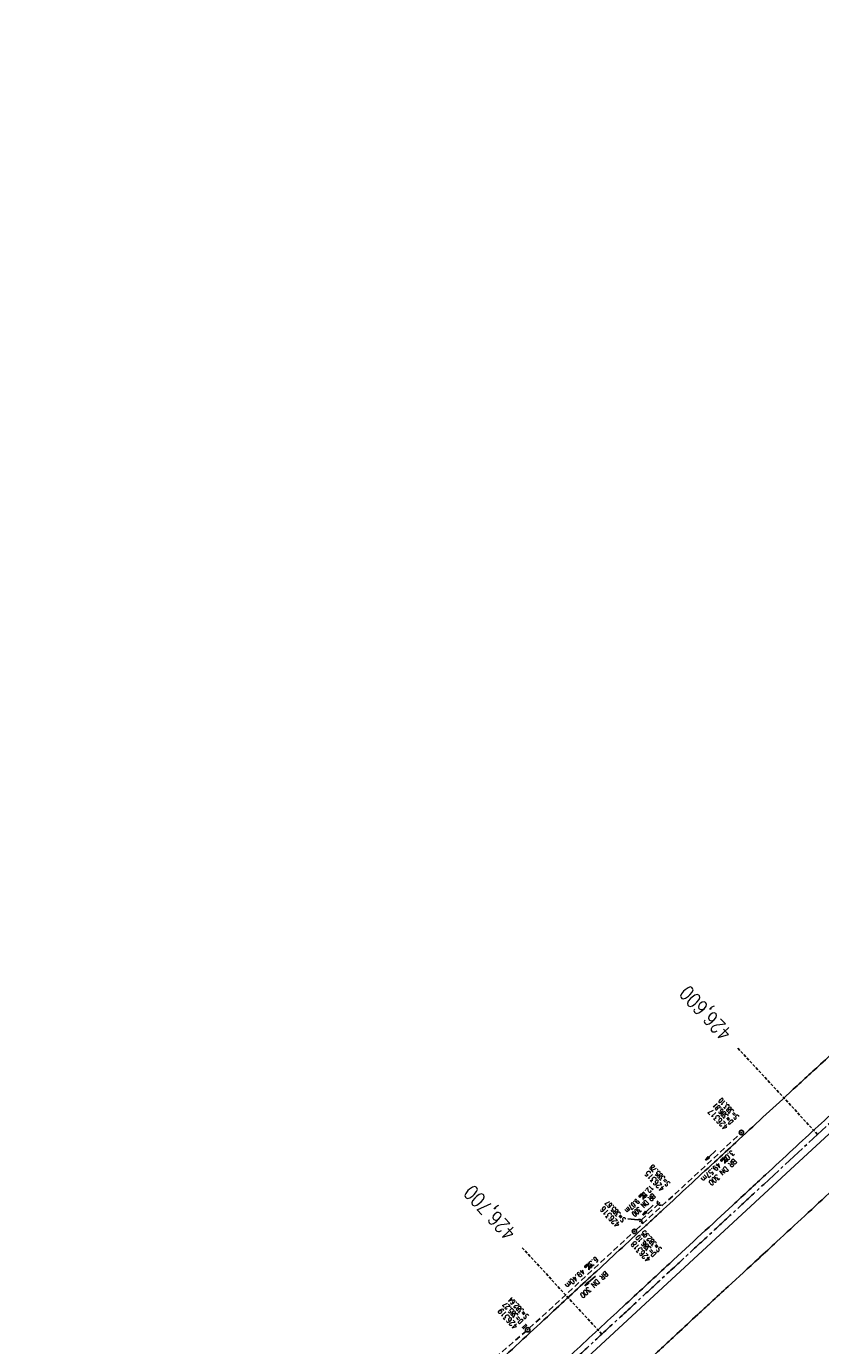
# Model space of a CAD drawing. Extents: x 450316 to 454644, y 428795 to 436505.
# Tile 69 of 256: x 453197 to 453467, y 431279 to 431728. Entities that reach past the tile are written whole.
import ezdxf
from ezdxf.enums import TextEntityAlignment as Align

# ---------------------------------------------------------------- set-up
doc = ezdxf.new("R2010")
doc.units = 0
doc.header["$LTSCALE"] = 2
doc.header["$MEASUREMENT"] = 0
for name, pattern in [('ACHSE', [5.5, 4, -0.5, 0.5, -0.5]), ('GESTRICH-X2', [1.5, 1, -0.5]), ('GESTRICHELT', [0.75, 0.5, -0.25])]:
    doc.linetypes.add(name, pattern=pattern)
doc.layers.get('0').update_dxf_attribs({"linetype": 'CONTINUOUS'})
for name, color, linetype in [('ACHSETOP', 1, 'ACHSE'), ('FBR', 8, 'CONTINUOUS'), ('HEKTOM', 1, 'GESTRICHELT'), ('KANAL', 7, 'GESTRICH-X2'), ('PFEIL', 7, 'CONTINUOUS'), ('SCHACHTNR', 6, 'CONTINUOUS'), ('SCHSYMBOL', 7, 'CONTINUOUS'), ('TEXTO', 4, 'CONTINUOUS'), ('TEXTU', 4, 'CONTINUOUS')]:
    doc.layers.add(name, color=color, linetype=linetype)
doc.styles.add('ROMANS', font='romans.shx', dxfattribs={"width": 0.8})

# ---------------------------------------------------------------- blocks, each defined once
blk = doc.blocks.new('GST')
at = {"color": 0}
blk.add_circle((0, 0), 0.75, dxfattribs=at)
blk.add_point((0, 0), dxfattribs=at)
blk = doc.blocks.new('17')
blk.add_lwpolyline([(-0.76, -1.22), (0.75, -1.22), (0.75, -1.8), (-0.76, -1.8)], close=True)
blk.add_blockref('GST', (0, 0))
blk = doc.blocks.new('PROM')
blk.add_line((1.57, 1.82), (0.02, 0.02))
for centre, radius in [((0.32, 1.51), 0.317), ((0.94, 0.29), 0.283), ((1.64, 0.29), 0.283)]:
    blk.add_circle(centre, radius)
blk.add_arc((0.99, 2.68), 1.03, 239.1414, 303.3549)
blk = doc.blocks.new('PFEIL2')
at = {"color": 0}
for p, q in [((0.88, 0), (-2.4, -0.01)), ((0.88, -0.27), (0.88, 0.28)), ((0.88, 0.28), (2.43, 0.01)), ((0.91, 0.27), (0.88, 0.26)), ((0.97, 0.26), (0.88, 0.25)), ((1.02, 0.25), (0.88, 0.23)), ((1.07, 0.24), (0.88, 0.21)), ((1.13, 0.23), (0.88, 0.19)), ((1.18, 0.22), (0.88, 0.17)), ((1.24, 0.21), (0.88, 0.15)), ((1.29, 0.21), (0.88, 0.14)), ((1.34, 0.2), (0.88, 0.12)), ((1.4, 0.19), (0.88, 0.1)), ((1.45, 0.18), (0.88, 0.08)), ((1.51, 0.17), (0.88, 0.06)), ((1.56, 0.16), (0.88, 0.04)), ((1.61, 0.15), (0.88, 0.02)), ((1.67, 0.14), (0.88, 0.01)), ((1.72, 0.13), (0.88, -0.01)), ((1.78, 0.12), (0.88, -0.03)), ((1.83, 0.11), (0.88, -0.05)), ((1.88, 0.1), (0.88, -0.07)), ((1.94, 0.09), (0.88, -0.09)), ((2.05, 0.08), (0.88, -0.12)), ((1.99, 0.08), (0.88, -0.11)), ((2.1, 0.07), (0.88, -0.14)), ((2.15, 0.06), (0.88, -0.16)), ((2.21, 0.05), (0.88, -0.18)), ((2.26, 0.04), (0.88, -0.2)), ((2.32, 0.03), (0.88, -0.22)), ((2.37, 0.02), (0.88, -0.23)), ((2.42, 0.01), (0.88, -0.25)), ((2.43, 0.01), (0.88, -0.27))]:
    blk.add_line(p, q, dxfattribs=at)
blk = doc.blocks.new('10')
blk.add_blockref('GST', (0, 0))
blk = doc.blocks.new('42')
at = {"color": 0}
blk.add_arc((-0.02, -0.31), 0.91, 12.5363, 167.4637, dxfattribs=at)
blk.add_point((0, 0), dxfattribs=at)

msp = doc.modelspace()

# ---------------------------------------------------------------- linework, layer by layer
at = {"layer": 'ACHSETOP', "flags": 128}
msp.add_lwpolyline([(451271.77, 435019.04, -0.000001), (451272.37, 435018.35, -0.000032), (451272.39, 435018.33), (451288.79, 434999.46, -0.000002), (451296.99, 434990.03, 0.000007), (451305.2, 434980.6, 0.000007), (451313.4, 434971.16, -0.000007), (451321.6, 434961.73, -0.000007), (451329.8, 434952.3, 0.000007), (451338, 434942.87, 0.000007), (451346.21, 434933.43, -0.000007), (451354.41, 434924, -0.000007), (451362.61, 434914.57, 0.000011), (451370.81, 434905.14, 0.000001), (451379.01, 434895.7, 0.000001), (451387.22, 434886.27), (451403.62, 434867.4), (451420.02, 434848.54), (451436.43, 434829.67, -0.000013), (451444.63, 434820.24, 0.000007), (451452.83, 434810.81, 0.000007), (451461.03, 434801.38, -0.000007), (451469.24, 434791.94, -0.000007), (451477.44, 434782.51, 0.000007), (451485.64, 434773.08, 0.000007), (451493.84, 434763.64, -0.000007), (451502.04, 434754.21, -0.000007), (451510.25, 434744.78, 0.000007), (451518.45, 434735.35, 0.000007), (451526.65, 434725.91, -0.000007), (451534.85, 434716.48, -0.000007), (451543.05, 434707.05, 0.000011), (451551.26, 434697.61, 0.000001), (451559.46, 434688.18, 0.000001), (451567.66, 434678.75), (451584.07, 434659.88, -0.000001), (451592.27, 434650.45, -0.000001), (451600.47, 434641.02, -0.000011), (451608.67, 434631.59, 0.000013), (451616.87, 434622.15), (451633.28, 434603.29), (451649.68, 434584.42, -0.000013), (451657.88, 434574.99, 0.000007), (451666.09, 434565.56, 0.000007), (451674.29, 434556.12, -0.000007), (451682.49, 434546.69, -0.000007), (451690.69, 434537.26, 0.000006), (451698.89, 434527.83), (451715.3, 434508.96, -0.000015), (451721.01, 434502.39, 0.000008), (451726.72, 434495.82, 0.000958), (451727.52, 434494.91, 0.000181), (451731.72, 434490.11, 0.003894), (451738.18, 434482.87, 0.00247), (451748.5, 434471.58, 0.003793), (451756.23, 434463.34, 0.003129), (451765.74, 434453.48, 0.00313), (451774.53, 434444.59, 0.003132), (451783.43, 434435.81, 0.003134), (451792.43, 434427.15, 0.003132), (451801.55, 434418.59, 0.003131), (451810.77, 434410.15, 0.00313), (451820.1, 434401.83, 0.003133), (451829.54, 434393.62, 0.003138), (451839.07, 434385.54, 0.003131), (451848.69, 434377.58, 0.003125), (451858.43, 434369.73, 0.003124), (451868.27, 434362, 0.00313), (451878.19, 434354.41, 0.003138), (451888.2, 434346.95, 0.003133), (451898.32, 434339.59, 0.003131), (451908.52, 434332.37, 0.003131), (451918.82, 434325.28, 0.003132), (451929.21, 434318.32, 0.003136), (451939.67, 434311.49, 0.00313), (451950.21, 434304.8, 0.003123), (451960.86, 434298.22, 0.003128), (451971.59, 434291.78, 0.003137), (451982.37, 434285.49, 0.003139), (451993.23, 434279.33, 0.003133), (452004.2, 434273.3, 0.003123), (452015.23, 434267.41, 0.003125), (452026.32, 434261.66, 0.003132), (452037.5, 434256.05, 0.003138), (452048.73, 434250.58, 0.003134), (452060.02, 434245.26, 0.003122), (452071.41, 434240.07, 0.003127), (452083.62, 434234.69, 0.003578), (452094.35, 434230.12, 0.002702), (452108.41, 434224.35, 0.004189), (452117.53, 434220.76, 0.00053), (452126.34, 434217.38, 0.001569), (452129.32, 434216.25, 0.000008), (452135.11, 434214.08, -0.000025), (452140.91, 434211.9), (452164.31, 434203.12, 0.000006), (452176.02, 434198.73, -0.000007), (452187.72, 434194.34), (452211.13, 434185.56), (452234.54, 434176.78, -0.000012), (452246.24, 434172.39, 0.000007), (452257.94, 434168, 0.000002), (452265.75, 434165.08, 0.000001), (452281.35, 434159.22, 0.000005), (452293.05, 434154.83, -0.000007), (452304.76, 434150.44, -0.000019), (452316.46, 434146.05, 0.000015), (452328.17, 434141.66, 0.000002), (452338.1, 434137.94, 0.000001), (452351.57, 434132.88, 0.000004), (452363.28, 434128.49, -0.000006), (452374.98, 434124.1, -0.00002), (452386.68, 434119.71, 0.00002), (452398.39, 434115.32, 0.000006), (452410.09, 434110.93, -0.000004), (452421.8, 434106.54, -0.000001), (452435.27, 434101.49, -0.000002), (452445.2, 434097.76, -0.000015), (452456.91, 434093.37, 0.000019), (452468.61, 434088.98, 0.000007), (452480.31, 434084.59, -0.000006), (452492.02, 434080.2, -0.000002), (452503.72, 434075.81, 0.000002), (452515.42, 434071.42, 0.000006), (452527.13, 434067.03, -0.000007), (452538.83, 434062.64, -0.000019), (452550.54, 434058.25, 0.000015), (452562.24, 434053.86, 0.000002), (452572.17, 434050.13, 0.000001), (452585.65, 434045.08, 0.000004), (452597.35, 434040.69, -0.000006), (452609.05, 434036.3, -0.00002), (452620.76, 434031.91, 0.00002), (452632.46, 434027.52, 0.000006), (452644.17, 434023.13, -0.000004), (452655.87, 434018.74, -0.000001), (452669.35, 434013.68, -0.000002), (452679.28, 434009.96, -0.000015), (452690.98, 434005.57, 0.000014), (452702.68, 434001.18, 0.000011), (452714.39, 433996.79, -0.000001), (452726.09, 433992.4, -0.000007), (452735.03, 433989.04, -0.000005), (452748.18, 433984.11, -0.000156), (452748.22, 433984.1, -0.000005), (452749.5, 433983.61, -0.004183), (452758.69, 433980.07, -0.002721), (452772.75, 433974.43, -0.005081), (452782.77, 433970.22, -0.003908), (452795.7, 433964.52, -0.003912), (452807.05, 433959.3, -0.003907), (452818.33, 433953.9, -0.003903), (452829.52, 433948.33, -0.003904), (452840.62, 433942.58, -0.003907), (452851.63, 433936.66, -0.003909), (452862.54, 433930.57, -0.003906), (452873.35, 433924.31, -0.003899), (452884.08, 433917.88, -0.003907), (452894.71, 433911.27, -0.003917), (452905.21, 433904.52, -0.003914), (452915.61, 433897.6, -0.003904), (452925.91, 433890.51, -0.003895), (452936.11, 433883.25, -0.003902), (452946.17, 433875.85, -0.003909), (452956.12, 433868.3, -0.003904), (452965.96, 433860.58, -0.003908), (452975.67, 433852.7, -0.00391), (452985.26, 433844.69, -0.003909), (452994.72, 433836.52, -0.003908), (453004.05, 433828.2, -0.003902), (453013.25, 433819.74, -0.003901), (453022.32, 433811.14, -0.003907), (453031.26, 433802.39, -0.003913), (453040.05, 433793.51, -0.003909), (453048.99, 433784.19, -0.00418), (453057.22, 433775.34, -0.003621), (453064.8, 433766.92, -0.003001), (453073.81, 433756.65, -0.003775), (453082.93, 433745.95, -0.004894), (453089.82, 433737.59, -0.004962), (453096.58, 433729.04, -0.003805), (453105.2, 433717.74, -0.003005), (453113.36, 433706.73, -0.003643), (453119.97, 433697.57, -0.004174), (453127.23, 433687.17, -0.004295), (453134.1, 433676.95, -0.003507), (453140.02, 433667.85, -0.002688), (453147.59, 433655.9, -0.003695), (453155.36, 433643.25, -0.00538), (453160.55, 433634.47, -0.005332), (453165.53, 433625.6, -0.003667), (453172.54, 433612.58, -0.002679), (453179.1, 433600.02, -0.003501), (453183.99, 433590.35, -0.004313), (453189.2, 433579.67, -0.003909), (453194.74, 433567.79, -0.003909), (453199.85, 433556.38, -0.003909), (453204.78, 433544.89, -0.003903), (453209.81, 433532.66, -0.004384), (453214.1, 433521.7, -0.003423), (453219.66, 433506.82, -0.005955), (453222.69, 433498.22, -0.000145), (453225.57, 433489.74, -0.000252), (453227.22, 433484.85, -0.000085), (453230.06, 433476.42, -0.000405), (453230.66, 433474.65, -0.003646), (453233.57, 433465.74, 0.00217), (453238.42, 433450.76, 0.000006), (453242.33, 433438.88, -0.000007), (453246.23, 433427.01, -0.000012), (453250.13, 433415.13, 0.000009), (453254.03, 433403.26, 0.003001), (453258.01, 433391.4, -0.003002), (453261.98, 433379.55, -0.003008), (453265.82, 433367.65, 0.003009), (453269.65, 433355.76, 0.00001), (453273.55, 433343.88, -0.000019), (453277.45, 433332.01), (453285.26, 433308.26, 0.000005), (453289.16, 433296.38, -0.000004), (453293.06, 433284.51, -0.000001), (453297.41, 433271.27, -0.000001), (453300.87, 433260.76, -0.00001), (453304.77, 433248.88, 0.000008), (453308.67, 433237.01, 0.000011), (453312.58, 433225.13, -0.000004), (453316.48, 433213.26, -0.000007), (453317.96, 433208.76, -0.000002), (453324.28, 433189.51, -0.00006), (453324.75, 433188.09, 0.000004), (453325.21, 433186.68, 0.001409), (453327.81, 433178.86, 0.000842), (453332.21, 433165.79, 0.002106), (453335.59, 433155.93, 0.001506), (453340.42, 433142.18, 0.001603), (453344.59, 433130.55, 0.001566), (453348.93, 433118.67, 0.00157), (453353.28, 433106.99, 0.001563), (453357.73, 433095.28, 0.001555), (453362.24, 433083.61, 0.001558), (453366.82, 433071.99, 0.001562), (453371.48, 433060.39, 0.001561), (453376.21, 433048.82, 0.001565), (453381.01, 433037.27, 0.001565), (453385.88, 433025.76, 0.001563), (453390.82, 433014.29, 0.001561), (453395.84, 433002.83, 0.001559), (453400.93, 432991.41, 0.00156), (453406.08, 432980.03, 0.001563), (453411.31, 432968.67, 0.001565), (453416.61, 432957.35, 0.001562), (453421.98, 432946.08, 0.001558), (453427.42, 432934.81, 0.001559), (453432.94, 432923.58, 0.001564), (453438.52, 432912.41, 0.001566), (453444.16, 432901.27, 0.001564), (453449.89, 432890.15, 0.001558), (453455.36, 432879.68, 0.001394), (453461.54, 432868.03, 0.001724), (453468.57, 432854.96, 0.002516), (453473.46, 432846.05, 0.001346), (453478.16, 432837.66, 0.000835), (453485.79, 432824.15, 0.000825), (453493.39, 432810.79, 0.001335), (453498.13, 432802.56, 0.002522), (453503.26, 432793.8, 0.001723), (453510.87, 432781.05, 0.001395), (453517.7, 432769.77, 0.001557), (453523.88, 432759.7, 0.001564), (453531.45, 432747.52, 0.002105), (453537.15, 432738.52, 0.001027), (453545.2, 432725.95, 0.001523), (453550.68, 432717.5, 0.000001), (453550.84, 432717.26, 0.000124), (453550.84, 432717.26, 0.000024), (453557.6, 432706.91, -0.000007), (453564.35, 432696.57, -0.000001), (453571.19, 432686.1, 0.000005), (453578.03, 432675.64, 0.000012), (453584.86, 432665.17, -0.000012), (453591.7, 432654.7, -0.000004), (453598.53, 432644.24, 0.000004), (453605.37, 432633.77, 0.000001), (453612.2, 432623.31, -0.000001), (453619.04, 432612.84, -0.000004), (453625.87, 432602.38, 0.000003), (453632.71, 432591.91), (453646.38, 432570.98, -0.000014), (453650.94, 432564, -0.000007), (453660.05, 432550.05, -0.002465), (453666.82, 432539.57, 0.002471), (453673.57, 432529.12, 0.002497), (453680.47, 432518.67, -0.002488), (453687.39, 432508.18, -0.000003), (453694.22, 432497.72, 0.000006), (453701.06, 432487.25), (453714.73, 432466.32, -0.000006), (453721.57, 432455.86, 0.000006), (453728.4, 432445.39, 0.000183), (453728.47, 432445.28, -0.000027), (453728.97, 432444.52, -0.003905), (453733.99, 432436.71, -0.002472), (453741.77, 432424.27, -0.005163), (453747.3, 432415.1, -0.003867), (453754.47, 432402.74, -0.003958), (453760.53, 432391.89, -0.003913), (453766.49, 432380.82, -0.003903), (453772.25, 432369.72, -0.003904), (453777.83, 432358.53, -0.003901), (453783.48, 432346.73, -0.004288), (453788.46, 432335.91, -0.003523), (453794.25, 432322.76, -0.004762), (453798.38, 432312.96, -0.001651), (453802.11, 432303.78, -0.002689), (453804.34, 432298.12, -0.001542), (453805.53, 432295.04, -0.000893), (453807.56, 432289.71, -0.005639), (453811.07, 432280.12, -0.003891), (453815.88, 432266.14, -0.00573), (453819.49, 432254.95, -0.005082), (453823.29, 432242.26, -0.004537), (453827.3, 432227.85, -0.006762), (453829.77, 432218.12, -0.001828), (453832.34, 432207.23, -0.002855), (453833.92, 432200.25, -0.000688), (453834.59, 432197.18, -0.000614), (453835.33, 432193.75, -0.005087), (453837.35, 432183.82, -0.003463), (453840.08, 432169.2, -0.004355), (453841.88, 432158.58, -0.003298), (453844.05, 432144.52, -0.003873), (453845.96, 432130.87, -0.004703), (453847.34, 432119.6, -0.004431), (453848.68, 432106.66, -0.004859), (453849.68, 432094.85, -0.001971), (453850.76, 432079.75, -0.003754), (453851.23, 432071.81, -0.000235), (453851.27, 432071.06, -0.000154), (453851.33, 432069.9, -0.005004), (453851.76, 432059.36, -0.003657), (453852.1, 432044.92, -0.006284), (453852.13, 432034.65, -0.00442), (453851.87, 432020.06, -0.004496), (453851.36, 432005.74, -0.005961), (453850.74, 431994.95, -0.004032), (453849.63, 431980.54, -0.005521), (453848.62, 431970.04, -0.000545), (453848.17, 431965.89, -0.00099), (453847.92, 431963.6, -0.002817), (453847.08, 431956.57, -0.001743), (453845.62, 431945.22, -0.004295), (453844.13, 431934.59, -0.003233), (453841.93, 431920.5, -0.003719), (453839.9, 431908.59, -0.003474), (453837.54, 431895.88, -0.003471), (453834.93, 431882.78, -0.003984), (453832.48, 431871.4, -0.002961), (453829.25, 431857.36, -0.00403), (453826.74, 431847.07, -0.001132), (453824.96, 431840.11, -0.001603), (453823.67, 431835.21, -0.002375), (453822.37, 431830.36, -0.001541), (453820.3, 431822.92, -0.005811), (453817.74, 431814.24, -0.003321), (453813, 431799.15, -0.004369), (453808.95, 431786.93, -0.004589), (453804.89, 431775.36, -0.004977), (453800.13, 431762.59, -0.00596), (453795.93, 431752.02, -0.002426), (453790.61, 431739.3, -0.004094), (453787.37, 431731.79, -0.000338), (453786.71, 431730.31, -0.000388), (453786.14, 431729.02, -0.004625), (453782.63, 431721.36, -0.002368), (453775.59, 431706.51, -0.004069), (453770.2, 431695.52, -0.003863), (453764.34, 431684.03, -0.004659), (453758.24, 431672.55, -0.005048), (453752.4, 431662.07, -0.002758), (453744.86, 431649, -0.004203), (453739.78, 431640.49, -0.000453), (453738.55, 431638.46, -0.00049), (453737.41, 431636.59, -0.004121), (453733.36, 431630.11, -0.00246), (453726.45, 431619.35, -0.006277), (453720.59, 431610.57, -0.004581), (453712.3, 431598.73, -0.005038), (453704.6, 431588.16, -0.005528), (453697.38, 431578.67, -0.004083), (453688.22, 431567.1, -0.005886), (453681.7, 431559.21, -0.001219), (453676.74, 431553.36, -0.002238), (453674.01, 431550.2, -0.001962), (453670.56, 431546.26, -0.001297), (453665.3, 431540.34, -0.004313), (453658.17, 431532.48, -0.003182), (453648.34, 431521.97, -0.004167), (453639.22, 431512.51, -0.00462), (453630.85, 431504.12, -0.002727), (453619.91, 431493.48, -0.004271), (453612.84, 431486.78, -0.000068), (453609.88, 431484.03, -0.000648), (453609.57, 431483.75, -0.000003), (453600.64, 431475.49, -0.000005), (453594.49, 431469.8), (453576.13, 431452.83), (453557.78, 431435.85), (453539.42, 431418.88), (453521.07, 431401.91, 0.000001), (453511.89, 431393.42, 0.000001), (453502.71, 431384.94, 0.000013), (453493.53, 431376.45, -0.000013), (453484.35, 431367.96, 0), (453475.18, 431359.48, 0), (453466, 431350.99), (453447.64, 431334.02, 0.000001), (453438.46, 431325.53, 0.000001), (453429.29, 431317.04, 0.000013), (453420.11, 431308.56, -0.000007), (453410.93, 431300.07, -0.000004), (453403.53, 431293.23, -0.000002), (453392.58, 431283.1, -0.00001), (453383.4, 431274.61, 0.000015), (453374.22, 431266.13, 0.000014), (453365.04, 431257.64, -0.000013), (453355.86, 431249.15, 0), (453343.63, 431237.84, -0.000001), (453337.51, 431232.18), (453319.15, 431215.21, 0.000001), (453309.98, 431206.72, 0.000001), (453300.8, 431198.24, 0.000013), (453291.62, 431189.75, -0.000013), (453282.44, 431181.26, -0.000001), (453273.27, 431172.78, -0.000001), (453264.09, 431164.29), (453245.73, 431147.32), (453227.38, 431130.34), (453209.02, 431113.37, 0.000014), (453199.84, 431104.89, -0.000009), (453190.66, 431096.4, -0.000019), (453181.49, 431087.91, 0.000019), (453172.31, 431079.43, 0.000009), (453163.13, 431070.94, -0.000008), (453153.95, 431062.45), (453135.6, 431045.48, 0.000009), (453134.86, 431044.8, 0.000002), (453130.42, 431040.69, 0.002804), (453126.11, 431036.66, 0.001372), (453117.38, 431028.36, 0.005333), (453110.16, 431021.31, 0.003613), (453099.69, 431010.7, 0.004216), (453091.36, 431002.01, 0.003913), (453082.55, 430992.5, 0.00391), (453074.2, 430983.2, 0.003911), (453066, 430973.77, 0.003912), (453057.94, 430964.21, 0.003915), (453050.03, 430954.53, 0.00391), (453042.29, 430944.73, 0.003905), (453034.68, 430934.8, 0.003908), (453027.23, 430924.75, 0.003912), (453019.95, 430914.6, 0.003918), (453012.83, 430904.33, 0.003918), (453005.87, 430893.95, 0.003907), (452999.07, 430883.47, 0.0039), (452992.43, 430872.86, 0.003908), (452985.95, 430862.15, 0.00392), (452979.66, 430851.37, 0.00392), (452973.54, 430840.5, 0.003904), (452967.57, 430829.49, 0.003903), (452961.77, 430818.39, 0.003916), (452956.17, 430807.24, 0.00392), (452950.74, 430796, 0.00391), (452945.47, 430784.65, 0.003904), (452940.39, 430773.22, 0.00391), (452935.48, 430761.73, 0.003913), (452930.76, 430750.17, 0.003909), (452926.22, 430738.51, 0.003913), (452921.86, 430726.79, 0.003918), (452917.69, 430715.02, 0.003913), (452913.7, 430703.18, 0.003909), (452909.89, 430691.26, 0.003904), (452906.27, 430679.29, 0.003908), (452902.84, 430667.28, 0.003914), (452899.6, 430655.21, 0.003911), (452896.55, 430643.09, 0.003914), (452893.69, 430630.91, 0.003917), (452891.02, 430618.71, 0.003911), (452890.73, 430617.31, 0.000237), (452886.25, 430594.17, 0.007575), (452884.76, 430585.79, 0.003906), (452882.25, 430569.49)], format="xyb", dxfattribs=at)
at = {"layer": 'FBR', "flags": 128}
for points in [[(453291.49, 431192.36, -0.000001), (453311.41, 431210.82, -0.000243)], [(453575.99, 431475.69, -0.000002), (453561.64, 431462.4, -0.000009)], [(453599.36, 431450.78, -0.000004), (453583.57, 431436.14, -0.000021)], [(453355.81, 431225.46, -0.000003), (453339.08, 431210.12, -0.000167)], [(453595.08, 431493.37, -0.000009), (453582.21, 431481.45, -0.000019)], [(453509.89, 431367.93, -0.000015), (453499.47, 431358.31, 0.000025), (453489.05, 431348.69, 0.000025), (453480.67, 431340.95, 0.000022), (453471.1, 431332.11, 0.000554), (453461.61, 431323.33, -0.000455), (453452.12, 431314.54, -0.000218), (453445.95, 431308.85, -0.000129), (453435.54, 431299.25, -0.000466), (453429.64, 431293.83, 0.000621), (453425.22, 431289.76, 0.001264), (453418.1, 431283.16, -0.000853), (453407.56, 431273.37, -0.000064), (453397.19, 431263.77, -0.000084)], [(453485.08, 431391.63, -0.00014), (453473.52, 431380.94, -0.00025), (453467.02, 431374.94, -0.000398), (453456.38, 431365.14, 0.00047), (453447.36, 431356.83, 0.000107), (453438.11, 431348.28, 0.000136), (453430.86, 431341.59, 0.000159), (453422.2, 431333.57, -0.000229), (453413.53, 431325.54, -0.000172), (453410.33, 431322.59, 0.0001), (453407.14, 431319.64, 0.000784), (453398.46, 431311.59, -0.000746), (453389.77, 431303.54, -0.000406), (453382.5, 431296.83, 0.000496), (453375.23, 431290.11, 0.000079), (453365.71, 431281.31, -0.000077), (453356.19, 431272.51, -0.000064), (453347.72, 431264.67, 0.000024), (453339.24, 431256.83, 0.000283)], [(453368.01, 431263.09, 0.000541), (453384.11, 431277.95, 0.000242), (453392.43, 431285.66, -0.000279), (453400.76, 431293.37, -0.000187), (453415.66, 431307.14, 0.00013), (453437.1, 431326.95, 0.000213), (453448.31, 431337.32, -0.000257), (453457.6, 431345.92, -0.001346), (453466.24, 431353.86, 0.001388), (453474.61, 431361.55, 0.000271)], [(453337.66, 431255.37, -0.000028), (453321.49, 431240.38, -0.001426)]]:
    msp.add_lwpolyline(points, format="xyb", dxfattribs=at)
msp.add_lwpolyline([(453387.65, 431275.24), (453405.8, 431292), (453461.14, 431343.15), (453479.88, 431360.42)], dxfattribs=at)
at = {"layer": 'HEKTOM'}
for p, q in [((453466, 431351), (453438.84, 431380.34)), ((453392.56, 431283.09), (453365.41, 431312.47))]:
    msp.add_line(p, q, dxfattribs=at)
at = {"layer": 'KANAL'}
for p, q in [((453404.19, 431318.53), (453439.5, 431351.16)), ((453406.09, 431321.94), (453411.56, 431327.16)), ((453367.87, 431285.06), (453403.09, 431317.53)), ((453328.97, 431251.72), (453366.75, 431284.06))]:
    msp.add_line(p, q, dxfattribs=at)
at = {"layer": 'SCHACHTNR'}
msp.add_line((453404.78, 431321.96), (453401.43, 431322.29), dxfattribs=at)

# ---------------------------------------------------------------- block references
at = {"layer": 'PFEIL'}
for p, rotation in [((453429.6, 431343.86), 222.7304), ((453408.28, 431325.29), 223.799), ((453388.59, 431301.21), 222.6602)]:
    msp.add_blockref('PFEIL2', p, dxfattribs=dict(at, rotation=rotation))
at = {"layer": 'SCHSYMBOL'}
for name, p, rotation in [('10', (453440.05, 431351.66), 222.7585), ('42', (453412.11, 431327.69), 132.758500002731), ('42', (453405.56, 431321.41), 312.7585000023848), ('10', (453403.64, 431318.03), 222.7585), ('17', (453367.32, 431284.56), 222.7585)]:
    msp.add_blockref(name, p, dxfattribs=dict(at, rotation=rotation))
at = {"layer": 'TEXTU'}
for p, rotation in [((453434.31, 431343.58), 222.7303999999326), ((453406.47, 431331.33), 223.7989999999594), ((453388.02, 431307.38), 222.6601999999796)]:
    msp.add_blockref('PROM', p, dxfattribs=dict(at, rotation=rotation))

# ---------------------------------------------------------------- texts
at = {"layer": 'HEKTOM', "style": 'ROMANS', "width": 0.8}
for s, p in [('426,600', (453437.28, 431385.72)), ('426,700', (453363.88, 431317.84))]:
    msp.add_text(s, height=5, rotation=132.7585, dxfattribs=at).set_placement(p)
at = {"layer": 'SCHACHTNR', "style": 'ROMANS'}
for s, height, width, p in [('426317', 2, 0.7, (453435.69, 431353.75)), ('D=386.81', 1.8, 0.6, (453437.5, 431355.44)), ('S=383.10', 1.8, 0.6, (453439.34, 431357.12)), ('426315', 2, 0.7, (453414.11, 431332.75)), ('S=385.78', 1.8, 0.6, (453415.92, 431334.44)), ('S=385.67', 1.8, 0.6, (453400.79, 431322.24)), ('426316', 2, 0.7, (453398.95, 431320.56)), ('426318', 2, 0.7, (453409.4, 431308.76)), ('D=386.10', 1.8, 0.6, (453411.24, 431310.45)), ('S=382.95', 1.8, 0.6, (453413.05, 431312.13)), ('426319', 2, 0.7, (453364.15, 431285.93)), ('D=385.27', 1.8, 0.6, (453365.96, 431287.65)), ('S=382.64', 1.8, 0.6, (453367.8, 431289.34))]:
    msp.add_text(s, height=height, rotation=132.7585, dxfattribs=dict(at, width=width)).set_placement(p)
at = {"layer": 'TEXTO', "style": 'ROMANS'}
for rotation, width, p in [(222.7304, 0.75, (453433.09, 431338.87)), (223.799, 0.6, (453406.18, 431327.64)), (222.6602, 0.75, (453389.34, 431300.58))]:
    msp.add_text('BR DN 300', height=1.8, rotation=rotation, dxfattribs=dict(at, width=width)).set_placement(p, align=Align.CENTER)
at = {"layer": 'TEXTU', "style": 'ROMANS'}
for s, rotation, width, p in [('3.0', 222.7304, 0.75, (453436.69, 431345.76)), ('49.57m', 222.7304, 0.75, (453432.1, 431341.55)), ('12.1', 223.799, 0.6, (453409.11, 431333.86)), ('9.07m', 223.799, 0.6, (453404.3, 431329.26)), ('6.3', 222.6602, 0.75, (453390.41, 431309.57)), ('49.40m', 222.6602, 0.75, (453385.82, 431305.35))]:
    msp.add_text(s, height=1.8, rotation=rotation, dxfattribs=dict(at, width=width)).set_placement(p)

doc.saveas('drawing.dxf')
